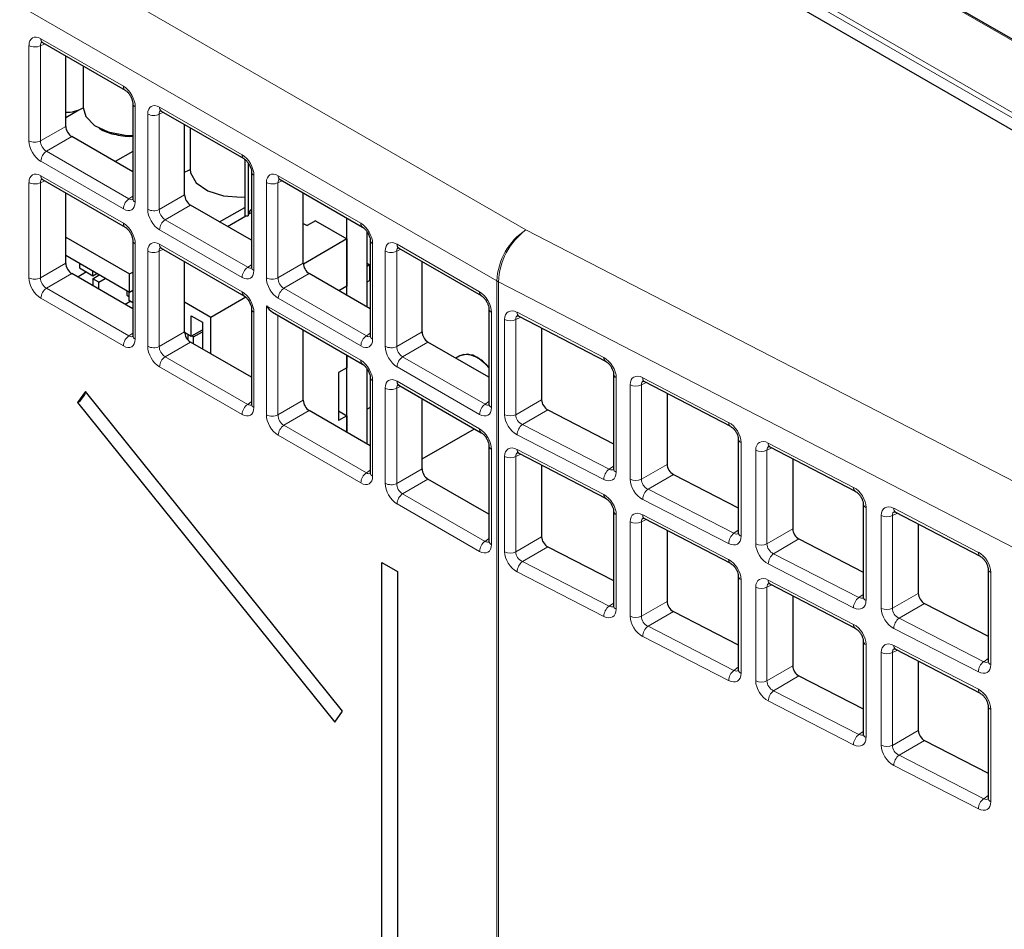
# Paper-space layout 'Blatt2' of a CAD drawing. Header units: millimetres. Extents: x 5 to 418, y 2 to 292.
# Tile 41 of 68: x 106 to 120, y 169 to 183. Entities that reach past the tile are written whole.
import ezdxf

# ---------------------------------------------------------------- set-up
doc = ezdxf.new("R2010")
doc.units = ezdxf.units.MM

psp = doc.layouts.new('Blatt2')

# ---------------------------------------------------------------- linework, layer by layer
at = {"color": 7, "linetype": 'Continuous', "lineweight": 18}
for p, q in [((70.302, 204.409), (113.067, 179.721)), ((112.633, 178.96), (69.868, 203.648)), ((125.109, 179.77), (111.674, 187.526)), ((120.911, 181.039), (113.977, 185.042)), ((114.011, 185.104), (120.945, 181.101)), ((105.843, 182.569), (107.072, 181.86)), ((105.667, 181.048), (105.667, 182.467)), ((105.901, 182.493), (105.839, 182.464)), ((105.839, 182.464), (105.839, 181.045)), ((107.249, 181.554), (107.249, 180.135)), ((107.611, 181.549), (108.84, 180.839)), ((107.435, 180.027), (107.435, 181.447)), ((107.669, 181.473), (107.607, 181.444)), ((107.607, 181.444), (107.607, 180.025)), ((105.839, 181.045), (106.216, 181.263)), ((106.304, 181.11), (105.927, 180.892)), ((105.927, 180.892), (107.156, 180.183)), ((107.072, 180.033), (105.843, 180.742)), ((105.843, 180.528), (107.072, 179.818)), ((109.016, 180.533), (109.016, 179.114)), ((109.379, 180.528), (110.608, 179.819)), ((105.667, 179.007), (105.667, 180.426)), ((105.901, 180.452), (105.839, 180.423)), ((105.839, 180.423), (105.839, 179.004)), ((109.202, 179.007), (109.202, 180.426)), ((109.437, 180.452), (109.374, 180.423)), ((109.374, 180.423), (109.374, 179.004)), ((107.156, 180.183), (107.212, 180.223)), ((107.607, 180.025), (107.983, 180.242)), ((108.072, 180.09), (107.695, 179.872)), ((107.695, 179.872), (108.924, 179.163)), ((108.84, 179.012), (107.611, 179.722)), ((113.067, 179.721), (122.51, 174.845)), ((107.249, 179.512), (107.249, 178.093)), ((107.611, 179.507), (108.84, 178.798)), ((110.784, 179.513), (110.784, 178.094)), ((111.147, 179.507), (112.375, 178.798)), ((107.435, 177.986), (107.435, 179.405)), ((107.669, 179.431), (107.607, 179.403)), ((107.607, 179.403), (107.607, 177.984)), ((110.97, 177.986), (110.97, 179.406)), ((111.204, 179.432), (111.142, 179.403)), ((111.142, 179.403), (111.142, 177.984)), ((105.839, 179.004), (106.216, 179.222)), ((108.924, 179.163), (108.98, 179.202)), ((109.374, 179.004), (109.751, 179.222)), ((106.304, 179.069), (105.927, 178.851)), ((109.84, 179.069), (109.463, 178.851)), ((112.633, 163.564), (112.633, 178.96)), ((122.1, 174.071), (112.658, 178.947)), ((112.658, 178.947), (112.658, 163.551)), ((105.927, 178.851), (107.156, 178.142)), ((109.463, 178.851), (110.691, 178.142)), ((107.072, 177.991), (105.843, 178.701)), ((109.202, 178.589), (110.608, 177.777)), ((109.202, 176.966), (109.202, 178.589)), ((110.608, 177.992), (109.379, 178.701)), ((109.016, 178.492), (109.016, 177.073)), ((109.374, 178.447), (109.374, 176.963)), ((112.552, 178.492), (112.552, 177.073)), ((112.935, 178.492), (114.226, 177.82)), ((112.748, 176.966), (112.748, 178.385)), ((112.99, 178.419), (112.915, 178.385)), ((112.915, 178.385), (112.915, 176.967)), ((107.156, 178.142), (107.212, 178.181)), ((107.607, 177.984), (107.983, 178.201)), ((110.691, 178.142), (110.748, 178.182)), ((111.142, 177.984), (111.519, 178.201)), ((108.072, 178.048), (107.695, 177.831)), ((111.607, 178.049), (111.23, 177.831)), ((107.695, 177.831), (108.924, 177.121)), ((111.23, 177.831), (112.459, 177.122)), ((108.84, 176.971), (107.611, 177.68)), ((112.375, 176.971), (111.147, 177.681)), ((110.784, 177.471), (110.784, 176.052)), ((111.147, 177.466), (112.375, 176.757)), ((114.411, 177.519), (114.411, 176.111)), ((114.618, 176.005), (114.618, 177.412)), ((114.859, 177.446), (114.785, 177.412)), ((114.785, 177.412), (114.785, 176.005)), ((114.805, 177.518), (116.085, 176.852)), ((110.97, 175.945), (110.97, 177.364)), ((111.204, 177.39), (111.142, 177.362)), ((111.142, 177.362), (111.142, 175.942)), ((108.924, 177.121), (108.98, 177.161)), ((109.374, 176.963), (109.751, 177.181)), ((112.459, 177.122), (112.515, 177.161)), ((112.915, 176.967), (113.299, 177.188)), ((109.84, 177.028), (109.463, 176.81)), ((113.392, 177.038), (113.014, 176.82)), ((109.463, 176.81), (110.691, 176.101)), ((113.014, 176.82), (114.305, 176.156)), ((114.226, 176.003), (112.935, 176.667)), ((110.608, 175.95), (109.379, 176.66)), ((116.271, 176.551), (116.271, 175.155)), ((116.675, 176.545), (117.944, 175.884)), ((112.552, 176.451), (112.552, 175.032)), ((112.99, 176.378), (112.915, 176.344)), ((112.935, 176.45), (114.226, 175.778)), ((116.488, 175.043), (116.488, 176.438)), ((116.729, 176.473), (116.655, 176.438)), ((116.655, 176.438), (116.655, 175.043)), ((112.748, 174.925), (112.748, 176.344)), ((112.915, 176.344), (112.915, 174.925)), ((114.785, 176.005), (115.169, 176.226)), ((110.691, 176.101), (110.748, 176.14)), ((111.142, 175.942), (111.519, 176.16)), ((114.305, 176.156), (114.37, 176.202)), ((115.262, 176.076), (114.884, 175.858)), ((111.607, 176.007), (111.23, 175.79)), ((111.23, 175.79), (112.459, 175.08)), ((114.884, 175.858), (116.164, 175.2)), ((112.375, 174.93), (111.147, 175.639)), ((116.085, 175.047), (114.805, 175.705)), ((118.13, 175.584), (118.13, 174.199)), ((118.599, 175.499), (118.525, 175.465)), ((118.544, 175.572), (119.803, 174.916)), ((114.411, 175.478), (114.411, 174.07)), ((114.618, 173.963), (114.618, 175.37)), ((114.859, 175.405), (114.785, 175.37)), ((114.785, 175.37), (114.785, 173.964)), ((114.805, 175.477), (116.085, 174.81)), ((118.358, 174.082), (118.358, 175.465)), ((118.525, 175.465), (118.525, 174.082)), ((116.164, 175.2), (116.229, 175.246)), ((116.655, 175.043), (117.039, 175.265)), ((112.459, 175.08), (112.515, 175.12)), ((112.915, 174.925), (113.299, 175.147)), ((117.132, 175.115), (116.753, 174.896)), ((113.392, 174.997), (113.014, 174.778)), ((113.014, 174.778), (114.305, 174.114)), ((116.753, 174.896), (118.023, 174.244)), ((114.226, 173.961), (112.935, 174.625)), ((117.944, 174.091), (116.675, 174.743)), ((119.989, 174.616), (119.989, 173.243)), ((116.271, 174.51), (116.271, 173.114)), ((116.675, 174.503), (117.944, 173.843)), ((116.488, 173.002), (116.488, 174.397)), ((116.729, 174.431), (116.655, 174.397)), ((116.655, 174.397), (116.655, 173.002)), ((114.785, 173.964), (115.169, 174.185)), ((118.023, 174.244), (118.088, 174.29)), ((118.525, 174.082), (118.908, 174.303)), ((114.305, 174.114), (114.37, 174.16)), ((115.262, 174.035), (114.884, 173.817)), ((119.002, 174.153), (118.623, 173.935)), ((118.623, 173.935), (119.882, 173.287)), ((114.884, 173.817), (116.164, 173.158)), ((119.803, 173.134), (118.544, 173.782)), ((116.085, 173.005), (114.805, 173.664)), ((118.13, 173.542), (118.13, 172.158)), ((118.599, 173.458), (118.525, 173.424)), ((118.544, 173.53), (119.803, 172.875)), ((118.358, 172.04), (118.358, 173.424)), ((118.525, 173.424), (118.525, 172.04)), ((119.882, 173.287), (119.947, 173.333)), ((116.164, 173.158), (116.229, 173.204)), ((116.655, 173.002), (117.039, 173.223)), ((117.132, 173.074), (116.753, 172.855)), ((116.753, 172.855), (118.023, 172.202)), ((117.944, 172.049), (116.675, 172.702)), ((119.989, 172.574), (119.989, 171.201)), ((118.023, 172.202), (118.088, 172.248)), ((118.525, 172.04), (118.908, 172.262)), ((119.002, 172.112), (118.623, 171.893)), ((118.623, 171.893), (119.882, 171.246)), ((119.803, 171.093), (118.544, 171.74)), ((119.882, 171.246), (119.947, 171.292))]:
    psp.add_line(p, q, dxfattribs=at)
at = {"color": 7, "linetype": 'Continuous', "lineweight": 25}
for p, q in [((125.134, 179.773), (111.699, 187.529)), ((120.87, 180.882), (114.023, 184.835)), ((105.869, 182.512), (107.098, 181.802)), ((106.216, 181.263), (106.216, 182.312)), ((106.475, 182.162), (106.475, 181.545)), ((106.216, 181.395), (106.411, 181.507)), ((107.212, 181.605), (107.212, 180.186)), ((107.637, 181.491), (108.866, 180.782)), ((107.983, 180.242), (107.983, 181.291)), ((108.066, 181.243), (108.066, 180.626)), ((107.212, 180.586), (106.304, 181.11)), ((107.212, 180.888), (106.95, 180.737)), ((108.88, 180.772), (108.88, 179.931)), ((108.93, 180.718), (108.93, 179.932)), ((108.98, 180.584), (108.98, 179.165)), ((105.869, 180.47), (107.098, 179.761)), ((109.405, 180.471), (110.634, 179.761)), ((106.216, 179.222), (106.216, 180.27)), ((109.751, 179.222), (109.751, 180.271)), ((108.98, 179.565), (108.072, 180.09)), ((108.506, 179.839), (108.88, 180.055)), ((108.621, 179.773), (108.896, 179.931)), ((108.88, 179.931), (108.93, 179.932)), ((108.931, 179.952), (108.98, 179.98)), ((110.4, 178.746), (110.4, 179.896)), ((109.751, 179.817), (109.808, 179.784)), ((109.931, 179.855), (109.808, 179.784)), ((109.931, 179.855), (110.4, 179.585)), ((106.216, 179.613), (107.165, 179.065)), ((110.7, 178.572), (110.7, 179.693)), ((107.212, 179.563), (107.212, 178.144)), ((107.637, 179.45), (108.866, 178.74)), ((110.4, 179.585), (109.752, 179.211)), ((110.4, 179.585), (110.4, 178.881)), ((110.748, 179.564), (110.748, 178.145)), ((111.172, 179.45), (112.401, 178.741)), ((107.165, 178.789), (106.216, 179.337)), ((106.419, 179.22), (106.419, 179.154)), ((106.419, 179.154), (106.62, 179.038)), ((107.983, 178.201), (107.983, 179.25)), ((110.7, 179.222), (110.739, 179.199)), ((110.739, 179.199), (110.7, 179.177)), ((110.739, 179.199), (110.739, 178.966)), ((111.519, 178.201), (111.519, 179.25)), ((107.212, 178.545), (106.304, 179.069)), ((106.525, 179.093), (106.394, 179.017)), ((106.617, 178.993), (106.714, 179.049)), ((106.62, 179.038), (106.62, 179.103)), ((106.62, 179.038), (106.677, 179.071)), ((107.165, 179.065), (107.212, 179.092)), ((107.165, 178.789), (107.165, 179.065)), ((110.748, 178.545), (109.84, 179.069)), ((106.617, 178.993), (106.617, 178.888)), ((106.705, 178.942), (106.617, 178.993)), ((106.705, 178.942), (106.803, 178.998)), ((106.705, 178.837), (106.705, 178.942)), ((110.4, 178.881), (110.283, 178.813)), ((110.7, 178.944), (110.739, 178.966)), ((107.126, 178.811), (107.126, 178.746)), ((107.126, 178.746), (107.156, 178.729)), ((107.156, 178.794), (107.156, 178.672)), ((107.212, 178.816), (107.165, 178.789)), ((108.896, 178.717), (108.376, 178.417)), ((107.183, 178.656), (107.101, 178.609)), ((107.156, 178.672), (107.212, 178.639)), ((108.376, 178.417), (107.983, 178.643)), ((108.084, 178.442), (108.252, 178.345)), ((108.084, 178.136), (108.084, 178.442)), ((108.98, 178.543), (108.98, 177.124)), ((109.291, 178.495), (110.634, 177.72)), ((112.515, 178.543), (112.515, 177.124)), ((112.961, 178.434), (114.251, 177.762)), ((108.252, 178.345), (108.252, 177.944)), ((108.376, 177.873), (108.376, 178.417)), ((107.984, 178.194), (108.084, 178.136)), ((108.031, 178.166), (108.031, 178.083)), ((108.084, 178.136), (108.252, 178.233)), ((108.119, 178.126), (108.093, 178.141)), ((108.119, 178.126), (108.252, 178.202)), ((109.751, 177.181), (109.751, 178.229)), ((113.299, 178.258), (113.299, 177.188)), ((108.98, 177.524), (108.072, 178.048)), ((108.119, 178.021), (108.119, 178.126)), ((112.515, 177.524), (111.607, 178.049)), ((110.4, 177.855), (110.4, 177.666)), ((110.4, 176.704), (110.4, 177.855)), ((112.082, 177.845), (112.021, 177.81)), ((110.4, 177.666), (110.276, 177.595)), ((110.276, 177.595), (110.276, 176.88)), ((110.7, 176.531), (110.7, 177.652)), ((114.37, 177.573), (114.37, 176.165)), ((110.748, 177.522), (110.748, 176.103)), ((111.172, 177.409), (112.401, 176.699)), ((114.831, 177.461), (116.111, 176.795)), ((106.506, 177.313), (106.391, 177.149)), ((110.336, 172.549), (106.506, 177.313)), ((115.169, 177.285), (115.169, 176.226)), ((106.391, 177.149), (110.221, 172.385)), ((111.519, 176.16), (111.519, 177.209)), ((110.748, 176.503), (109.84, 177.028)), ((110.276, 177.023), (110.4, 176.952)), ((110.748, 177.075), (110.7, 177.047)), ((113.392, 177.038), (114.37, 176.535)), ((110.4, 176.952), (110.276, 176.88)), ((110.4, 176.952), (110.4, 176.704)), ((111.519, 176.308), (112.3, 176.758)), ((116.229, 176.605), (116.229, 175.209)), ((112.515, 176.502), (112.515, 175.083)), ((112.961, 176.393), (114.251, 175.721)), ((116.7, 176.488), (117.97, 175.827)), ((117.039, 176.312), (117.039, 175.265)), ((113.299, 176.217), (113.299, 175.147)), ((115.262, 176.076), (116.229, 175.579)), ((112.515, 175.483), (111.607, 176.007)), ((118.088, 175.637), (118.088, 174.253)), ((114.37, 175.531), (114.37, 174.123)), ((118.57, 175.514), (119.829, 174.859)), ((114.831, 175.42), (116.111, 174.753)), ((115.169, 175.244), (115.169, 174.185)), ((118.908, 175.338), (118.908, 174.303)), ((117.132, 175.115), (118.088, 174.623)), ((113.392, 174.997), (114.37, 174.494)), ((110.919, 174.765), (111.153, 174.63)), ((110.919, 165.599), (110.919, 174.765)), ((111.153, 174.63), (111.153, 165.464)), ((119.947, 174.67), (119.947, 173.297)), ((116.229, 174.564), (116.229, 173.167)), ((116.7, 174.446), (117.97, 173.786)), ((117.039, 174.27), (117.039, 173.223)), ((115.262, 174.035), (116.229, 173.538)), ((119.002, 174.153), (119.947, 173.667)), ((118.088, 173.596), (118.088, 172.211)), ((118.57, 173.473), (119.829, 172.818)), ((118.908, 173.297), (118.908, 172.262)), ((117.132, 173.074), (118.088, 172.582)), ((119.947, 172.628), (119.947, 171.255)), ((110.221, 172.385), (110.336, 172.549)), ((119.002, 172.112), (119.947, 171.626))]:
    psp.add_line(p, q, dxfattribs=at)
at = {"color": 7, "linetype": 'Continuous', "lineweight": 25, "flags": 128}
for points in [[(106.475, 181.545), (106.513, 181.412), (106.642, 181.277), (106.847, 181.179), (107.1, 181.13), (107.212, 181.126)], [(108.066, 180.626), (108.073, 180.568), (108.158, 180.422), (108.328, 180.304), (108.561, 180.229), (108.825, 180.208), (108.88, 180.211)], [(112.515, 177.672), (112.486, 177.704), (112.344, 177.819), (112.202, 177.868), (112.082, 177.845)], [(112.515, 177.672), (112.419, 177.767), (112.274, 177.852), (112.14, 177.866), (112.082, 177.845)]]:
    psp.add_lwpolyline(points, dxfattribs=at)
at = {"color": 7, "linetype": 'Continuous', "lineweight": 18}
for centre, radius, start, end in [((105.905, 182.562), 0.062, 173.888, 234.7998), ((105.755, 182.639), 0.194, 242.7384, 295.5295), ((107.134, 181.853), 0.0623, 173.9725, 233.8675), ((107.274, 181.611), 0.0623, 186.2479, 246.0218), ((107.673, 181.542), 0.062, 173.888, 234.7998), ((107.523, 181.619), 0.194, 242.7384, 295.5295), ((105.755, 181.22), 0.194, 242.7384, 295.5295), ((106.037, 180.733), 0.193, 124.4666, 177.2658), ((108.902, 180.833), 0.0623, 173.9725, 233.8675), ((105.903, 180.52), 0.0603, 172.9554, 235.7325), ((109.042, 180.59), 0.0623, 186.2479, 246.0218), ((109.44, 180.521), 0.062, 173.888, 234.7998), ((105.755, 180.598), 0.194, 242.7384, 295.5295), ((109.291, 180.598), 0.194, 242.7384, 295.5295), ((107.265, 180.024), 0.193, 124.4666, 177.2658), ((107.274, 180.191), 0.0619, 185.2037, 246.1164), ((107.523, 180.199), 0.194, 242.7384, 295.5295), ((107.132, 179.811), 0.0603, 172.9665, 235.6198), ((107.804, 179.712), 0.193, 124.4666, 177.2658), ((110.67, 179.812), 0.0623, 173.9725, 233.8675), ((113.595, 178.916), 0.963, 123.2297, 177.3477), ((113.669, 178.907), 1.012, 126.4872, 177.7866), ((107.274, 179.569), 0.0623, 186.2479, 246.0218), ((107.671, 179.5), 0.0603, 172.9554, 235.7325), ((110.81, 179.57), 0.0623, 186.2479, 246.0218), ((111.208, 179.501), 0.062, 173.888, 234.7998), ((107.523, 179.577), 0.194, 242.7384, 295.5295), ((111.059, 179.578), 0.194, 242.7384, 295.5295), ((109.033, 179.003), 0.193, 124.4666, 177.2658), ((109.042, 179.171), 0.0619, 185.2037, 246.1164), ((105.755, 179.179), 0.194, 242.7384, 295.5295), ((109.291, 179.179), 0.194, 242.7384, 295.5295), ((112.939, 179.491), 0.614, 240.0205, 242.6598), ((106.037, 178.692), 0.193, 124.4666, 177.2658), ((108.9, 178.79), 0.0603, 172.9665, 235.6198), ((109.572, 178.692), 0.193, 124.4666, 177.2658), ((112.437, 178.792), 0.0623, 173.9725, 233.8675), ((109.042, 178.549), 0.0623, 186.2479, 246.0218), ((112.577, 178.549), 0.0623, 186.2479, 246.0218), ((112.995, 178.484), 0.06, 172.7719, 235.6812), ((112.832, 178.561), 0.195, 244.6948, 295.3807), ((107.265, 177.982), 0.193, 124.4666, 177.2658), ((107.274, 178.15), 0.0619, 185.2037, 246.1164), ((110.801, 177.983), 0.193, 124.4666, 177.2658), ((110.809, 178.15), 0.0619, 185.2037, 246.1164), ((107.523, 178.158), 0.194, 242.7384, 295.5295), ((111.059, 178.158), 0.194, 242.7384, 295.5295), ((107.804, 177.671), 0.193, 124.4666, 177.2658), ((110.67, 177.771), 0.0623, 173.9725, 233.8675), ((111.34, 177.671), 0.193, 124.4666, 177.2658), ((114.286, 177.812), 0.0604, 172.8665, 234.8087), ((114.435, 177.58), 0.0654, 187.369, 249.1293), ((110.81, 177.528), 0.0623, 186.2479, 246.0218), ((111.208, 177.46), 0.062, 173.888, 234.7998), ((114.702, 177.588), 0.195, 244.6948, 295.3807), ((114.864, 177.511), 0.06, 172.7719, 235.6812), ((111.059, 177.536), 0.194, 242.7384, 295.5295), ((109.033, 176.962), 0.193, 124.4666, 177.2658), ((109.042, 177.13), 0.0619, 185.2037, 246.1164), ((112.569, 176.962), 0.193, 124.4666, 177.2658), ((112.577, 177.13), 0.0619, 185.2037, 246.1164), ((109.291, 177.138), 0.194, 242.7384, 295.5295), ((112.832, 177.143), 0.195, 244.6948, 295.3807), ((109.572, 176.651), 0.193, 124.4666, 177.2658), ((113.138, 176.659), 0.203, 127.6944, 177.8018), ((116.145, 176.844), 0.0604, 172.8665, 234.8087), ((112.437, 176.75), 0.0623, 173.9725, 233.8675), ((116.294, 176.612), 0.0654, 187.369, 249.1293), ((116.734, 176.537), 0.06, 172.7719, 235.6812), ((112.577, 176.508), 0.0623, 186.2479, 246.0218), ((112.995, 176.443), 0.06, 172.7719, 235.6812), ((116.571, 176.615), 0.195, 244.6948, 295.3807), ((112.832, 176.52), 0.195, 244.6948, 295.3807), ((110.801, 175.941), 0.193, 124.4666, 177.2658), ((110.809, 176.109), 0.0619, 185.2037, 246.1164), ((114.429, 175.995), 0.203, 127.6944, 177.8018), ((114.434, 176.172), 0.065, 186.2076, 249.2443), ((111.059, 176.117), 0.194, 242.7384, 295.5295), ((114.702, 176.181), 0.195, 244.6948, 295.3807), ((111.34, 175.63), 0.193, 124.4666, 177.2658), ((115.008, 175.697), 0.203, 127.6944, 177.8018), ((118.004, 175.877), 0.0604, 172.8665, 234.8087), ((114.286, 175.771), 0.0604, 172.8665, 234.8087), ((118.153, 175.645), 0.0654, 187.369, 249.1293), ((114.435, 175.539), 0.0654, 187.369, 249.1293), ((118.604, 175.564), 0.06, 172.7719, 235.6812), ((114.702, 175.547), 0.195, 244.6948, 295.3807), ((114.864, 175.469), 0.06, 172.7719, 235.6812), ((118.441, 175.641), 0.195, 244.6948, 295.3807), ((116.288, 175.039), 0.203, 127.6944, 177.8018), ((116.294, 175.216), 0.065, 186.2076, 249.2443), ((112.569, 174.921), 0.193, 124.4666, 177.2658), ((112.577, 175.088), 0.0619, 185.2037, 246.1164), ((112.832, 175.101), 0.195, 244.6948, 295.3807), ((116.571, 175.22), 0.195, 244.6948, 295.3807), ((119.863, 174.909), 0.0604, 172.8665, 234.8087), ((113.138, 174.617), 0.203, 127.6944, 177.8018), ((116.145, 174.803), 0.0604, 172.8665, 234.8087), ((116.878, 174.736), 0.203, 127.6944, 177.8018), ((120.012, 174.677), 0.0654, 187.369, 249.1293), ((116.294, 174.571), 0.0654, 187.369, 249.1293), ((116.734, 174.496), 0.06, 172.7719, 235.6812), ((116.571, 174.573), 0.195, 244.6948, 295.3807), ((118.147, 174.083), 0.203, 127.6944, 177.8018), ((118.153, 174.26), 0.065, 186.2076, 249.2443), ((114.429, 173.954), 0.203, 127.6944, 177.8018), ((114.434, 174.131), 0.065, 186.2076, 249.2443), ((118.441, 174.258), 0.195, 244.6948, 295.3807), ((114.702, 174.14), 0.195, 244.6948, 295.3807), ((118.747, 173.774), 0.203, 127.6944, 177.8018), ((115.008, 173.656), 0.203, 127.6944, 177.8018), ((118.004, 173.835), 0.0604, 172.8665, 234.8087), ((118.153, 173.603), 0.0654, 187.369, 249.1293), ((118.604, 173.523), 0.06, 172.7719, 235.6812), ((118.441, 173.6), 0.195, 244.6948, 295.3807), ((120.012, 173.304), 0.065, 186.2076, 249.2443), ((116.288, 172.997), 0.203, 127.6944, 177.8018), ((116.294, 173.174), 0.065, 186.2076, 249.2443), ((120.006, 173.127), 0.203, 127.6944, 177.8018), ((116.571, 173.178), 0.195, 244.6948, 295.3807), ((116.878, 172.694), 0.203, 127.6944, 177.8018), ((119.863, 172.867), 0.0604, 172.8665, 234.8087), ((120.012, 172.636), 0.0654, 187.369, 249.1293), ((118.147, 172.041), 0.203, 127.6944, 177.8018), ((118.153, 172.218), 0.065, 186.2076, 249.2443), ((118.441, 172.217), 0.195, 244.6948, 295.3807), ((118.747, 171.733), 0.203, 127.6944, 177.8018), ((120.006, 171.085), 0.203, 127.6944, 177.8018), ((120.012, 171.262), 0.065, 186.2076, 249.2443)]:
    psp.add_arc(centre, radius, start, end, dxfattribs=at)
at = {"color": 7, "linetype": 'Continuous', "lineweight": 25}
for centre, radius, start, end in [((106.227, 181.973), 0.5, 267.913, 299.7581), ((107.863, 180.953), 0.39, 287.9601, 301.3684), ((109.061, 179.928), 0.131, 128.0165, 178.48), ((106.252, 177.38), 0.269, 301.1455, 344.2068)]:
    psp.add_arc(centre, radius, start, end, dxfattribs=at)
at = {"color": 7, "linetype": 'Continuous', "lineweight": 18}
for centre, major_axis, ratio, start_param, end_param in [((105.844, 182.364), (-0.125, 0.217), 0.575802, 5.499237, 7.067295), ((105.932, 182.415), (-0.073, 0.103), 0.569649, 6.163641, 7.016731), ((107.072, 181.655), (-0.125, 0.217), 0.578965, 3.928442, 5.496499), ((107.612, 181.344), (-0.125, 0.217), 0.575802, 5.499237, 7.067295), ((107.7, 181.395), (-0.073, 0.103), 0.569649, 6.163641, 7.016731), ((105.844, 180.946), (-0.125, 0.217), 0.578965, 0.786849, 2.354907), ((105.932, 180.997), (-0.062, 0.108), 0.642476, 0.786856, 2.354913), ((108.839, 180.635), (-0.125, 0.217), 0.578965, 3.928442, 5.496499), ((105.844, 180.323), (-0.125, 0.217), 0.575802, 5.499237, 7.067295), ((105.932, 180.374), (-0.073, 0.103), 0.569649, 6.163641, 7.016731), ((109.379, 180.323), (-0.125, 0.217), 0.575802, 5.499237, 7.067295), ((109.468, 180.374), (-0.073, 0.103), 0.569649, 6.163641, 7.016731), ((107.16, 180.289), (-0.053, 0.115), 0.56964, 2.408205, 3.2431), ((107.072, 180.237), (-0.125, 0.217), 0.575802, 2.357645, 3.925702), ((107.612, 179.926), (-0.125, 0.217), 0.578965, 0.786849, 2.354907), ((107.7, 179.977), (-0.062, 0.108), 0.642476, 0.786856, 2.354913), ((107.072, 179.614), (-0.125, 0.217), 0.578965, 3.928442, 5.496499), ((110.607, 179.614), (-0.125, 0.217), 0.578965, 3.928442, 5.496499), ((107.612, 179.302), (-0.125, 0.217), 0.575802, 5.499237, 7.067295), ((107.7, 179.353), (-0.073, 0.103), 0.569649, 6.163641, 7.016731), ((111.147, 179.303), (-0.125, 0.217), 0.575802, 5.499237, 7.067295), ((111.235, 179.354), (-0.073, 0.103), 0.569649, 6.163641, 7.016731), ((108.928, 179.268), (-0.053, 0.115), 0.56964, 2.408205, 3.2431), ((108.839, 179.217), (-0.125, 0.217), 0.575802, 2.357645, 3.925702), ((105.844, 178.905), (-0.125, 0.217), 0.578965, 0.786849, 2.354907), ((105.932, 178.956), (-0.062, 0.108), 0.642476, 0.786856, 2.354913), ((109.379, 178.905), (-0.125, 0.217), 0.578965, 0.786849, 2.354907), ((109.468, 178.956), (-0.062, 0.108), 0.642476, 0.786856, 2.354913), ((108.839, 178.594), (-0.125, 0.217), 0.578965, 3.928442, 5.496499), ((112.375, 178.594), (-0.125, 0.217), 0.578965, 3.928442, 5.496499), ((112.936, 178.287), (-0.137, 0.211), 0.604494, 5.464629, 7.032687), ((113.019, 178.341), (-0.0853, 0.096), 0.615279, 6.090018, 6.935818), ((107.16, 178.247), (-0.053, 0.115), 0.56964, 2.408205, 3.2431), ((110.696, 178.247), (-0.053, 0.115), 0.56964, 2.408205, 3.2431), ((107.072, 178.196), (-0.125, 0.217), 0.575802, 2.357645, 3.925702), ((107.612, 177.884), (-0.125, 0.217), 0.578965, 0.786849, 2.354907), ((107.7, 177.936), (-0.062, 0.108), 0.642476, 0.786856, 2.354913), ((110.607, 178.196), (-0.125, 0.217), 0.575802, 2.357645, 3.925702), ((111.147, 177.885), (-0.125, 0.217), 0.578965, 0.786849, 2.354907), ((111.235, 177.936), (-0.062, 0.108), 0.642476, 0.786856, 2.354913), ((110.607, 177.573), (-0.125, 0.217), 0.578965, 3.928442, 5.496499), ((114.225, 177.615), (-0.135, 0.211), 0.608028, 3.899645, 5.467702), ((114.805, 177.314), (-0.137, 0.211), 0.604494, 5.464629, 7.032687), ((111.147, 177.261), (-0.125, 0.217), 0.575802, 5.499237, 7.067295), ((111.235, 177.312), (-0.073, 0.103), 0.569649, 6.163641, 7.016731), ((114.889, 177.367), (-0.0853, 0.096), 0.615279, 6.090018, 6.935818), ((108.928, 177.227), (-0.053, 0.115), 0.56964, 2.408205, 3.2431), ((112.463, 177.227), (-0.053, 0.115), 0.56964, 2.408205, 3.2431), ((108.839, 177.176), (-0.125, 0.217), 0.575802, 2.357645, 3.925702), ((109.379, 176.864), (-0.125, 0.217), 0.578965, 0.786849, 2.354907), ((109.468, 176.915), (-0.062, 0.108), 0.642476, 0.786856, 2.354913), ((112.375, 177.176), (-0.125, 0.217), 0.575802, 2.357645, 3.925702), ((112.936, 176.871), (-0.136, 0.21), 0.611304, 0.754299, 2.322356), ((113.019, 176.924), (-0.0766, 0.0995), 0.703093, 0.693642, 2.261699), ((116.084, 176.648), (-0.135, 0.211), 0.608028, 3.899645, 5.467702), ((112.375, 176.553), (-0.125, 0.217), 0.578965, 3.928442, 5.496499), ((116.675, 176.34), (-0.137, 0.211), 0.604494, 5.464629, 7.032687), ((112.936, 176.245), (-0.137, 0.211), 0.604494, 5.464629, 7.032687), ((113.019, 176.299), (-0.0853, 0.096), 0.615279, 6.090018, 6.935818), ((116.759, 176.394), (-0.0853, 0.096), 0.615279, 6.090018, 6.935818), ((110.696, 176.206), (-0.053, 0.115), 0.56964, 2.408205, 3.2431), ((114.225, 176.207), (-0.135, 0.21), 0.608173, 2.331693, 3.89975), ((114.309, 176.261), (-0.062, 0.109), 0.638763, 2.364268, 3.204535), ((110.607, 176.155), (-0.125, 0.217), 0.575802, 2.357645, 3.925702), ((111.147, 175.843), (-0.125, 0.217), 0.578965, 0.786849, 2.354907), ((111.235, 175.894), (-0.062, 0.108), 0.642476, 0.786856, 2.354913), ((114.805, 175.909), (-0.136, 0.21), 0.611304, 0.754299, 2.322356), ((114.889, 175.963), (-0.0766, 0.0995), 0.703093, 0.693642, 2.261699), ((117.944, 175.68), (-0.135, 0.211), 0.608028, 3.899645, 5.467702), ((114.225, 175.574), (-0.135, 0.211), 0.608028, 3.899645, 5.467702), ((114.805, 175.272), (-0.137, 0.211), 0.604494, 5.464629, 7.032687), ((118.545, 175.367), (-0.137, 0.211), 0.604494, 5.464629, 7.032687), ((118.628, 175.421), (-0.0853, 0.096), 0.615279, 6.090018, 6.935818), ((114.889, 175.326), (-0.0853, 0.096), 0.615279, 6.090018, 6.935818), ((116.168, 175.305), (-0.062, 0.109), 0.638763, 2.364268, 3.204535), ((112.463, 175.186), (-0.053, 0.115), 0.56964, 2.408205, 3.2431), ((116.084, 175.251), (-0.135, 0.21), 0.608173, 2.331693, 3.89975), ((112.375, 175.135), (-0.125, 0.217), 0.575802, 2.357645, 3.925702), ((112.936, 174.829), (-0.136, 0.21), 0.611304, 0.754299, 2.322356), ((113.019, 174.883), (-0.0766, 0.0995), 0.703093, 0.693642, 2.261699), ((116.675, 174.947), (-0.136, 0.21), 0.611304, 0.754299, 2.322356), ((116.759, 175.001), (-0.0766, 0.0995), 0.703093, 0.693642, 2.261699), ((119.803, 174.712), (-0.135, 0.211), 0.608028, 3.899645, 5.467702), ((116.084, 174.606), (-0.135, 0.211), 0.608028, 3.899645, 5.467702), ((116.675, 174.299), (-0.137, 0.211), 0.604494, 5.464629, 7.032687), ((116.759, 174.353), (-0.0853, 0.096), 0.615279, 6.090018, 6.935818), ((117.944, 174.295), (-0.135, 0.21), 0.608173, 2.331693, 3.89975), ((118.027, 174.349), (-0.062, 0.109), 0.638763, 2.364268, 3.204535), ((114.225, 174.166), (-0.135, 0.21), 0.608173, 2.331693, 3.89975), ((114.309, 174.22), (-0.062, 0.109), 0.638763, 2.364268, 3.204535), ((118.545, 173.986), (-0.136, 0.21), 0.611304, 0.754299, 2.322356), ((118.628, 174.04), (-0.0766, 0.0995), 0.703093, 0.693642, 2.261699), ((114.805, 173.868), (-0.136, 0.21), 0.611304, 0.754299, 2.322356), ((114.889, 173.921), (-0.0766, 0.0995), 0.703093, 0.693642, 2.261699), ((117.944, 173.639), (-0.135, 0.211), 0.608028, 3.899645, 5.467702), ((118.545, 173.325), (-0.137, 0.211), 0.604494, 5.464629, 7.032687), ((118.628, 173.379), (-0.0853, 0.096), 0.615279, 6.090018, 6.935818), ((116.168, 173.264), (-0.062, 0.109), 0.638763, 2.364268, 3.204535), ((119.803, 173.339), (-0.135, 0.21), 0.608173, 2.331693, 3.89975), ((119.886, 173.393), (-0.062, 0.109), 0.638763, 2.364268, 3.204535), ((116.084, 173.21), (-0.135, 0.21), 0.608173, 2.331693, 3.89975), ((116.675, 172.906), (-0.136, 0.21), 0.611304, 0.754299, 2.322356), ((116.759, 172.96), (-0.0766, 0.0995), 0.703093, 0.693642, 2.261699), ((119.803, 172.671), (-0.135, 0.211), 0.608028, 3.899645, 5.467702), ((117.944, 172.254), (-0.135, 0.21), 0.608173, 2.331693, 3.89975), ((118.027, 172.308), (-0.062, 0.109), 0.638763, 2.364268, 3.204535), ((118.545, 171.945), (-0.136, 0.21), 0.611304, 0.754299, 2.322356), ((118.628, 171.998), (-0.0766, 0.0995), 0.703093, 0.693642, 2.261699), ((119.886, 171.351), (-0.062, 0.109), 0.638763, 2.364268, 3.204535), ((119.803, 171.298), (-0.135, 0.21), 0.608173, 2.331693, 3.89975)]:
    psp.add_ellipse(centre, major_axis=major_axis, ratio=ratio, start_param=start_param, end_param=end_param, dxfattribs=at)
at = {"color": 7, "linetype": 'Continuous', "lineweight": 25}
for centre, major_axis, ratio, start_param, end_param in [((106.304, 181.212), (-0.062, 0.108), 0.578965, 0.786849, 2.354907), ((108.072, 180.192), (-0.062, 0.108), 0.578965, 0.786849, 2.354907), ((106.304, 179.171), (-0.062, 0.108), 0.578965, 0.786849, 2.354907), ((109.84, 179.171), (-0.062, 0.108), 0.578965, 0.786849, 2.354907), ((109.291, 178.64), (-0.088, 0.153), 0.577335, 1.570756, 2.356235), ((108.072, 178.15), (-0.062, 0.108), 0.578965, 0.786849, 2.354907), ((111.608, 178.151), (-0.062, 0.108), 0.578965, 0.786849, 2.354907), ((109.84, 177.13), (-0.062, 0.108), 0.578965, 0.786849, 2.354907), ((113.393, 177.14), (-0.068, 0.105), 0.611304, 0.754299, 2.322356), ((115.262, 176.179), (-0.068, 0.105), 0.611304, 0.754299, 2.322356), ((111.608, 176.109), (-0.062, 0.108), 0.578965, 0.786849, 2.354907), ((117.132, 175.217), (-0.068, 0.105), 0.611304, 0.754299, 2.322356), ((113.393, 175.099), (-0.068, 0.105), 0.611304, 0.754299, 2.322356), ((115.262, 174.137), (-0.068, 0.105), 0.611304, 0.754299, 2.322356), ((119.002, 174.255), (-0.068, 0.105), 0.611304, 0.754299, 2.322356), ((117.132, 173.176), (-0.068, 0.105), 0.611304, 0.754299, 2.322356), ((119.002, 172.214), (-0.068, 0.105), 0.611304, 0.754299, 2.322356)]:
    psp.add_ellipse(centre, major_axis=major_axis, ratio=ratio, start_param=start_param, end_param=end_param, dxfattribs=at)
for points, knots in [([(105.853, 182.519), (105.853, 182.519), (105.854, 182.519), (105.864, 182.514), (105.869, 182.512)], [0, 0, 0, 0, 0.511658, 1, 1, 1, 1]), ([(107.098, 181.802), (107.106, 181.797), (107.121, 181.787), (107.151, 181.757), (107.178, 181.717), (107.2, 181.671), (107.211, 181.63), (107.212, 181.612), (107.212, 181.605)], [0, 0, 0, 0, 0.155419, 0.319081, 0.497627, 0.684711, 0.870071, 1, 1, 1, 1]), ([(107.621, 181.498), (107.621, 181.498), (107.622, 181.499), (107.632, 181.494), (107.637, 181.491)], [0, 0, 0, 0, 0.511658, 1, 1, 1, 1]), ([(106.714, 181.236), (106.717, 181.233), (106.767, 181.19), (106.896, 181.151), (107.062, 181.12), (107.159, 181.111), (107.208, 181.115), (107.212, 181.115)], [0, 0, 0, 0, 0.028863, 0.48362, 0.730928, 0.978477, 1, 1, 1, 1]), ([(108.866, 180.782), (108.873, 180.777), (108.889, 180.766), (108.919, 180.736), (108.946, 180.696), (108.968, 180.651), (108.979, 180.61), (108.98, 180.592), (108.98, 180.584)], [0, 0, 0, 0, 0.155419, 0.319081, 0.497627, 0.684711, 0.870071, 1, 1, 1, 1]), ([(105.853, 180.477), (105.853, 180.478), (105.854, 180.478), (105.864, 180.473), (105.869, 180.47)], [0, 0, 0, 0, 0.5116579, 1, 1, 1, 1]), ([(109.389, 180.478), (109.389, 180.478), (109.389, 180.478), (109.4, 180.473), (109.405, 180.471)], [0, 0, 0, 0, 0.511658, 1, 1, 1, 1]), ([(107.212, 180.186), (107.211, 180.179), (107.21, 180.168), (107.21, 180.168), (107.21, 180.169)], [0, 0, 0, 0, 0.588163, 1, 1, 1, 1]), ([(107.098, 179.761), (107.106, 179.756), (107.121, 179.746), (107.151, 179.715), (107.178, 179.676), (107.2, 179.63), (107.211, 179.589), (107.212, 179.571), (107.212, 179.563)], [0, 0, 0, 0, 0.155419, 0.319081, 0.497627, 0.684711, 0.870071, 1, 1, 1, 1]), ([(110.634, 179.761), (110.641, 179.756), (110.657, 179.746), (110.686, 179.716), (110.714, 179.676), (110.736, 179.63), (110.746, 179.589), (110.747, 179.571), (110.748, 179.564)], [0, 0, 0, 0, 0.155419, 0.319081, 0.497627, 0.684711, 0.870071, 1, 1, 1, 1]), ([(107.621, 179.457), (107.621, 179.457), (107.622, 179.457), (107.632, 179.452), (107.637, 179.45)], [0, 0, 0, 0, 0.511658, 1, 1, 1, 1]), ([(111.156, 179.457), (111.157, 179.457), (111.157, 179.458), (111.167, 179.453), (111.172, 179.45)], [0, 0, 0, 0, 0.511658, 1, 1, 1, 1]), ([(108.98, 179.165), (108.979, 179.159), (108.978, 179.147), (108.978, 179.148), (108.978, 179.148)], [0, 0, 0, 0, 0.588163, 1, 1, 1, 1]), ([(108.866, 178.74), (108.873, 178.735), (108.889, 178.725), (108.919, 178.695), (108.946, 178.655), (108.968, 178.609), (108.979, 178.569), (108.98, 178.55), (108.98, 178.543)], [0, 0, 0, 0, 0.155419, 0.319081, 0.497627, 0.684711, 0.870071, 1, 1, 1, 1]), ([(112.401, 178.741), (112.409, 178.736), (112.425, 178.725), (112.454, 178.695), (112.482, 178.655), (112.503, 178.61), (112.514, 178.569), (112.515, 178.551), (112.515, 178.543)], [0, 0, 0, 0, 0.155419, 0.319081, 0.497627, 0.684711, 0.870071, 1, 1, 1, 1]), ([(112.939, 178.443), (112.938, 178.442), (112.936, 178.442), (112.944, 178.442), (112.956, 178.437), (112.961, 178.434)], [0, 0, 0, 0, 0.056774, 0.626338, 1, 1, 1, 1]), ([(107.212, 178.144), (107.211, 178.138), (107.21, 178.126), (107.21, 178.127), (107.21, 178.127)], [0, 0, 0, 0, 0.588163, 1, 1, 1, 1]), ([(110.748, 178.145), (110.747, 178.138), (110.746, 178.127), (110.746, 178.127), (110.746, 178.128)], [0, 0, 0, 0, 0.588163, 1, 1, 1, 1]), ([(110.634, 177.72), (110.641, 177.715), (110.657, 177.705), (110.686, 177.674), (110.714, 177.635), (110.736, 177.589), (110.746, 177.548), (110.747, 177.53), (110.748, 177.522)], [0, 0, 0, 0, 0.155419, 0.319081, 0.497627, 0.684711, 0.870071, 1, 1, 1, 1]), ([(114.251, 177.762), (114.26, 177.757), (114.277, 177.747), (114.308, 177.718), (114.337, 177.679), (114.358, 177.634), (114.369, 177.596), (114.37, 177.579), (114.37, 177.573)], [0, 0, 0, 0, 0.157987, 0.324992, 0.505221, 0.692437, 0.876808, 1, 1, 1, 1]), ([(111.156, 177.416), (111.157, 177.416), (111.157, 177.416), (111.167, 177.411), (111.172, 177.409)], [0, 0, 0, 0, 0.511658, 1, 1, 1, 1]), ([(114.809, 177.469), (114.808, 177.469), (114.806, 177.468), (114.814, 177.469), (114.826, 177.463), (114.831, 177.461)], [0, 0, 0, 0, 0.056774, 0.626338, 1, 1, 1, 1]), ([(108.98, 177.124), (108.979, 177.117), (108.978, 177.106), (108.978, 177.106), (108.978, 177.107)], [0, 0, 0, 0, 0.588163, 1, 1, 1, 1]), ([(112.515, 177.124), (112.515, 177.118), (112.514, 177.106), (112.514, 177.107), (112.514, 177.107)], [0, 0, 0, 0, 0.588163, 1, 1, 1, 1]), ([(112.401, 176.699), (112.409, 176.694), (112.425, 176.684), (112.454, 176.654), (112.482, 176.614), (112.503, 176.568), (112.514, 176.528), (112.515, 176.509), (112.515, 176.502)], [0, 0, 0, 0, 0.155419, 0.319081, 0.497627, 0.684711, 0.870071, 1, 1, 1, 1]), ([(116.111, 176.795), (116.119, 176.79), (116.136, 176.779), (116.167, 176.75), (116.196, 176.711), (116.217, 176.667), (116.228, 176.628), (116.229, 176.612), (116.229, 176.605)], [0, 0, 0, 0, 0.157987, 0.324992, 0.505221, 0.692437, 0.876808, 1, 1, 1, 1]), ([(112.939, 176.401), (112.938, 176.401), (112.936, 176.4), (112.944, 176.401), (112.956, 176.395), (112.961, 176.393)], [0, 0, 0, 0, 0.056774, 0.626338, 1, 1, 1, 1]), ([(116.678, 176.496), (116.678, 176.496), (116.675, 176.495), (116.684, 176.496), (116.696, 176.49), (116.7, 176.488)], [0, 0, 0, 0, 0.0567736, 0.626338, 1, 1, 1, 1]), ([(110.748, 176.103), (110.747, 176.097), (110.746, 176.085), (110.746, 176.086), (110.746, 176.086)], [0, 0, 0, 0, 0.588163, 1, 1, 1, 1]), ([(114.37, 176.165), (114.369, 176.158), (114.368, 176.148), (114.368, 176.148), (114.368, 176.149)], [0, 0, 0, 0, 0.602963, 1, 1, 1, 1]), ([(117.97, 175.827), (117.978, 175.822), (117.995, 175.812), (118.026, 175.782), (118.055, 175.743), (118.077, 175.699), (118.087, 175.661), (118.088, 175.644), (118.088, 175.637)], [0, 0, 0, 0, 0.157987, 0.324992, 0.505221, 0.692437, 0.876808, 1, 1, 1, 1]), ([(114.251, 175.721), (114.26, 175.716), (114.277, 175.706), (114.308, 175.676), (114.337, 175.637), (114.358, 175.593), (114.369, 175.555), (114.37, 175.538), (114.37, 175.531)], [0, 0, 0, 0, 0.157987, 0.324992, 0.505221, 0.692437, 0.876808, 1, 1, 1, 1]), ([(118.548, 175.523), (118.548, 175.522), (118.545, 175.522), (118.553, 175.522), (118.565, 175.517), (118.57, 175.514)], [0, 0, 0, 0, 0.056774, 0.626338, 1, 1, 1, 1]), ([(114.809, 175.428), (114.808, 175.428), (114.806, 175.427), (114.814, 175.428), (114.826, 175.422), (114.831, 175.42)], [0, 0, 0, 0, 0.056774, 0.626338, 1, 1, 1, 1]), ([(116.229, 175.209), (116.228, 175.202), (116.227, 175.191), (116.227, 175.192), (116.227, 175.193)], [0, 0, 0, 0, 0.602963, 1, 1, 1, 1]), ([(112.515, 175.083), (112.515, 175.076), (112.514, 175.065), (112.514, 175.065), (112.514, 175.066)], [0, 0, 0, 0, 0.588163, 1, 1, 1, 1]), ([(119.829, 174.859), (119.837, 174.854), (119.854, 174.844), (119.885, 174.814), (119.914, 174.775), (119.936, 174.731), (119.946, 174.693), (119.947, 174.676), (119.947, 174.67)], [0, 0, 0, 0, 0.157987, 0.324992, 0.505221, 0.692437, 0.876808, 1, 1, 1, 1]), ([(116.111, 174.753), (116.119, 174.748), (116.136, 174.738), (116.167, 174.708), (116.196, 174.669), (116.217, 174.625), (116.228, 174.587), (116.229, 174.57), (116.229, 174.564)], [0, 0, 0, 0, 0.157987, 0.324992, 0.505221, 0.692437, 0.876808, 1, 1, 1, 1]), ([(116.678, 174.454), (116.678, 174.454), (116.675, 174.453), (116.684, 174.454), (116.696, 174.449), (116.7, 174.446)], [0, 0, 0, 0, 0.056774, 0.626338, 1, 1, 1, 1]), ([(118.088, 174.253), (118.087, 174.246), (118.086, 174.235), (118.086, 174.236), (118.086, 174.236)], [0, 0, 0, 0, 0.602963, 1, 1, 1, 1]), ([(114.37, 174.123), (114.369, 174.117), (114.368, 174.106), (114.368, 174.107), (114.368, 174.107)], [0, 0, 0, 0, 0.602963, 1, 1, 1, 1]), ([(117.97, 173.786), (117.978, 173.781), (117.995, 173.77), (118.026, 173.741), (118.055, 173.702), (118.077, 173.657), (118.087, 173.619), (118.088, 173.603), (118.088, 173.596)], [0, 0, 0, 0, 0.157987, 0.324992, 0.505221, 0.692437, 0.876808, 1, 1, 1, 1]), ([(118.548, 173.481), (118.548, 173.481), (118.545, 173.48), (118.553, 173.481), (118.565, 173.475), (118.57, 173.473)], [0, 0, 0, 0, 0.056774, 0.626338, 1, 1, 1, 1]), ([(119.947, 173.297), (119.947, 173.29), (119.946, 173.279), (119.946, 173.28), (119.946, 173.28)], [0, 0, 0, 0, 0.602963, 1, 1, 1, 1]), ([(116.229, 173.167), (116.228, 173.161), (116.227, 173.15), (116.227, 173.151), (116.227, 173.151)], [0, 0, 0, 0, 0.602963, 1, 1, 1, 1]), ([(119.829, 172.818), (119.837, 172.813), (119.854, 172.803), (119.885, 172.773), (119.914, 172.734), (119.936, 172.69), (119.946, 172.651), (119.947, 172.635), (119.947, 172.628)], [0, 0, 0, 0, 0.157987, 0.324992, 0.505221, 0.692437, 0.876808, 1, 1, 1, 1]), ([(118.088, 172.211), (118.087, 172.205), (118.086, 172.194), (118.086, 172.195), (118.086, 172.195)], [0, 0, 0, 0, 0.602963, 1, 1, 1, 1]), ([(119.947, 171.255), (119.947, 171.249), (119.946, 171.238), (119.946, 171.239), (119.946, 171.239)], [0, 0, 0, 0, 0.602963, 1, 1, 1, 1])]:
    psp.add_open_spline(points, degree=3, knots=knots, dxfattribs=at)

doc.saveas('drawing.dxf')
